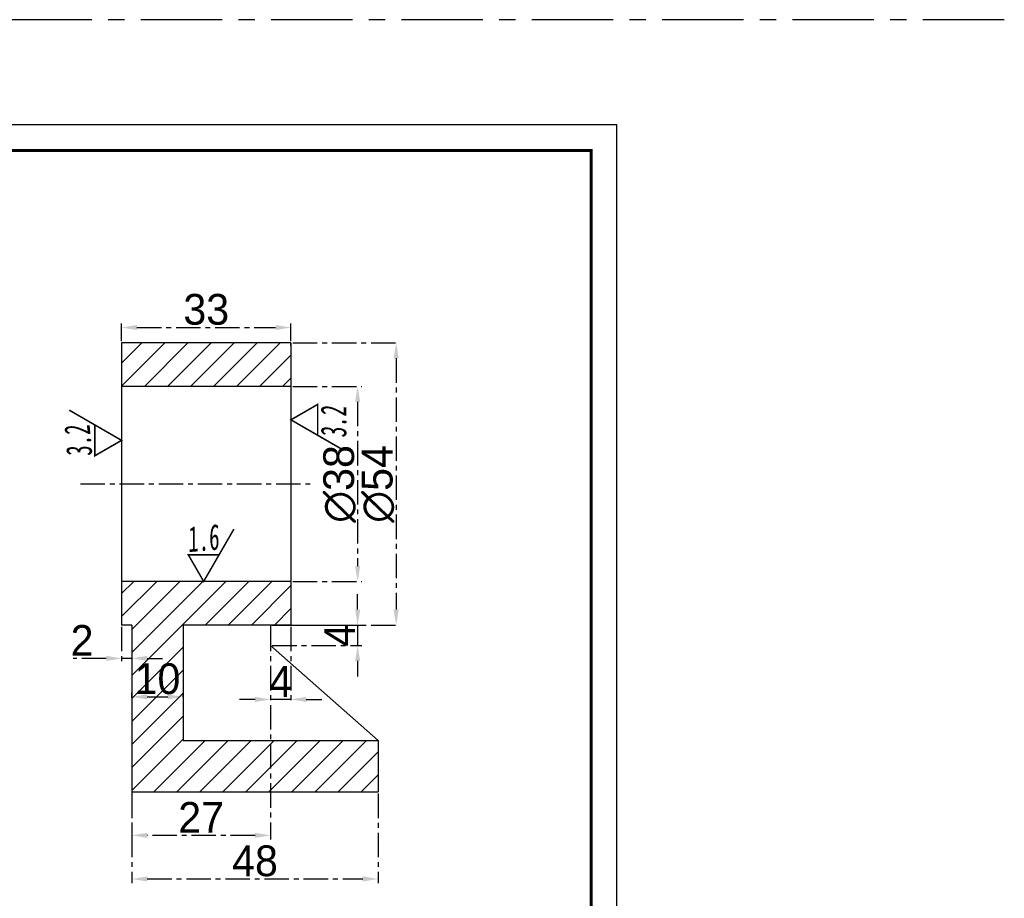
# Model space of a CAD drawing. Header units: millimetres. Extents: x -4100 to 463, y -95 to 2875.
# Tile 4 of 4: x -1818 to 100, y 1162 to 2875. Entities that reach past the tile are written whole.
import ezdxf

# ---------------------------------------------------------------- set-up
doc = ezdxf.new("R2010")
doc.units = ezdxf.units.MM
doc.header["$LTSCALE"] = 0.5
doc.linetypes.add('CENTER', pattern=[50.8, 31.75, -6.35, 6.35, -6.35])
doc.layers.add('中心线', color=1, linetype='CENTER', lineweight=25)
for name, color, linetype in [('图块', 6, 'Continuous'), ('实体', 7, 'Continuous'), ('标注', 5, 'Continuous')]:
    doc.layers.add(name, color=color, linetype=linetype)
doc.styles.add('TEXT', font='simfang.ttf', dxfattribs={"width": 0.7})
doc.dimstyles.get("Standard").update_dxf_attribs({"dimtxt": 7, "dimasz": 3, "dimexe": 0.8, "dimexo": 0.3625, "dimgap": 0.5, "dimtad": 1, "dimdec": 0, "dimzin": 0, "dimdsep": 46, "dimtxsty": 'Standard', "dimcen": 1.09, "dimclrd": 5, "dimclre": 5, "dimclrt": 5, "dimadec": 0, "dimazin": 0, "dimtfac": 1, "dimtdec": 0, "dimtmove": 0, "dimatfit": 3, "dimfxl": 0, "dimtolj": 1, "dimtzin": 0, "dimarcsym": 0})

# ---------------------------------------------------------------- blocks, each defined once
blk = doc.blocks.new('RA')
at = {"layer": '图块', "const_width": 0.3}
blk.add_lwpolyline([(5.89, 10.2), (0, 0), (-3, 5.2), (3, 5.2), (-3, 5.2)], dxfattribs=at)
at = {"layer": '图块', "style": 'TEXT', "oblique": 5, "width": 0.6}
blk.add_attdef('RA', (-3, 5.7), '', height=5, rotation=5, dxfattribs=at)
blk = doc.blocks.new('RA1')
at = {"layer": '图块', "const_width": 0.3}
blk.add_lwpolyline([(-5.89, -10.2), (0, 0), (3, -5.2), (-3, -5.2), (3, -5.2)], dxfattribs=at)
at = {"layer": '实体', "ltscale": 0.3, "style": 'TEXT', "oblique": 5, "width": 0.6}
blk.add_attdef('RA', (-3.5, -10.8), '', height=5, dxfattribs=at)
blk = doc.blocks.new('*D6')
at = {"color": 5, "linetype": 'ByBlock', "ltscale": 0.3}
for p, q in [((281.3625, 225.5), (294.8, 225.5)), ((294, 222.5), (294, 190.5)), ((281.3625, 187.5), (294.8, 187.5))]:
    blk.add_line(p, q, dxfattribs=at)
for points in [[(293.5, 222.5), (294.5, 222.5), (294, 225.5)], [(293.5, 190.5), (294.5, 190.5), (294, 187.5)]]:
    blk.add_solid(points, dxfattribs=at)
at = {"layer": 'DEFPOINTS', "color": 0, "linetype": 'ByBlock', "ltscale": 0.3}
for p in [(281, 225.5), (281, 187.5), (294, 187.5)]:
    blk.add_point(p, dxfattribs=at)
at = {"color": 5, "linetype": 'ByBlock', "ltscale": 0.3, "insert": (290.5, 206.5), "char_height": 6, "attachment_point": 5, "rotation": 90}
blk.add_mtext('\\A1;∅38', dxfattribs=at)
blk = doc.blocks.new('*D7')
at = {"color": 5, "linetype": 'ByBlock', "ltscale": 0.3}
for p, q in [((281.3625, 234), (302.3, 234)), ((301.5, 231), (301.5, 182)), ((281.3625, 179), (302.3, 179))]:
    blk.add_line(p, q, dxfattribs=at)
for points in [[(301, 231), (302, 231), (301.5, 234)], [(301, 182), (302, 182), (301.5, 179)]]:
    blk.add_solid(points, dxfattribs=at)
at = {"layer": 'DEFPOINTS', "color": 0, "linetype": 'ByBlock', "ltscale": 0.3}
for p in [(281, 234), (281, 179), (301.5, 179)]:
    blk.add_point(p, dxfattribs=at)
at = {"color": 5, "linetype": 'ByBlock', "ltscale": 0.3, "insert": (298, 206.5), "char_height": 6, "attachment_point": 5, "rotation": 90}
blk.add_mtext('\\A1;∅54', dxfattribs=at)
blk = doc.blocks.new('*D8')
at = {"color": 5, "linetype": 'ByBlock', "ltscale": 0.3}
for p, q in [((294, 182), (294, 185)), ((277.3625, 179), (294.8, 179)), ((294, 179), (294, 175)), ((277.3625, 175), (294.8, 175)), ((294, 172), (294, 169))]:
    blk.add_line(p, q, dxfattribs=at)
for points in [[(293.5, 182), (294.5, 182), (294, 179)], [(293.5, 172), (294.5, 172), (294, 175)]]:
    blk.add_solid(points, dxfattribs=at)
at = {"layer": 'DEFPOINTS', "color": 0, "linetype": 'ByBlock', "ltscale": 0.3}
for p in [(277, 179), (277, 175), (294, 175)]:
    blk.add_point(p, dxfattribs=at)
at = {"color": 5, "linetype": 'ByBlock', "ltscale": 0.3, "insert": (290.5, 177), "char_height": 6, "attachment_point": 5, "rotation": 90}
blk.add_mtext('\\A1;4', dxfattribs=at)
blk = doc.blocks.new('*D9')
at = {"color": 5, "linetype": 'ByBlock', "ltscale": 0.3}
for p, q in [((277, 178.6375), (277, 163.7)), ((281, 178.6375), (281, 163.7)), ((274, 164.5), (271, 164.5)), ((281, 164.5), (277, 164.5)), ((284, 164.5), (287, 164.5))]:
    blk.add_line(p, q, dxfattribs=at)
for points in [[(274, 165), (274, 164), (277, 164.5)], [(284, 165), (284, 164), (281, 164.5)]]:
    blk.add_solid(points, dxfattribs=at)
at = {"layer": 'DEFPOINTS', "color": 0, "linetype": 'ByBlock', "ltscale": 0.3}
for p in [(277, 179), (281, 179), (277, 164.5)]:
    blk.add_point(p, dxfattribs=at)
at = {"color": 5, "linetype": 'ByBlock', "ltscale": 0.3, "insert": (279, 168), "char_height": 6, "attachment_point": 5}
blk.add_mtext('\\A1;4', dxfattribs=at)
blk = doc.blocks.new('*D10')
at = {"color": 5, "linetype": 'ByBlock', "ltscale": 0.3}
for p, q in [((248, 234.3625), (248, 237.8)), ((251, 237), (278, 237)), ((281, 234.3625), (281, 237.8))]:
    blk.add_line(p, q, dxfattribs=at)
for points in [[(251, 237.5), (251, 236.5), (248, 237)], [(278, 237.5), (278, 236.5), (281, 237)]]:
    blk.add_solid(points, dxfattribs=at)
at = {"layer": 'DEFPOINTS', "color": 0, "linetype": 'ByBlock', "ltscale": 0.3}
for p in [(281, 237), (248, 234), (281, 234)]:
    blk.add_point(p, dxfattribs=at)
at = {"color": 5, "linetype": 'ByBlock', "ltscale": 0.3, "insert": (264.5, 240.5), "char_height": 6, "attachment_point": 5}
blk.add_mtext('\\A1;33', dxfattribs=at)
blk = doc.blocks.new('*D11')
at = {"color": 5, "linetype": 'ByBlock', "ltscale": 0.3}
for p, q in [((250, 164.8625), (250, 165.8)), ((253, 165), (257, 165)), ((260, 164.8625), (260, 165.8))]:
    blk.add_line(p, q, dxfattribs=at)
for points in [[(253, 165.5), (253, 164.5), (250, 165)], [(257, 165.5), (257, 164.5), (260, 165)]]:
    blk.add_solid(points, dxfattribs=at)
at = {"layer": 'DEFPOINTS', "color": 0, "linetype": 'ByBlock', "ltscale": 0.3}
for p in [(260, 165), (250, 164.5), (260, 164.5)]:
    blk.add_point(p, dxfattribs=at)
at = {"color": 5, "linetype": 'ByBlock', "ltscale": 0.3, "insert": (255, 168.5), "char_height": 6, "attachment_point": 5}
blk.add_mtext('\\A1;10', dxfattribs=at)
blk = doc.blocks.new('*D12')
at = {"color": 5, "linetype": 'ByBlock', "ltscale": 0.3}
for p, q in [((248, 178.6375), (248, 171.7)), ((250, 178.6375), (250, 171.7)), ((245, 172.5), (238.6, 172.5)), ((250, 172.5), (248, 172.5)), ((253, 172.5), (256, 172.5))]:
    blk.add_line(p, q, dxfattribs=at)
for points in [[(245, 173), (245, 172), (248, 172.5)], [(253, 173), (253, 172), (250, 172.5)]]:
    blk.add_solid(points, dxfattribs=at)
at = {"layer": 'DEFPOINTS', "color": 0, "linetype": 'ByBlock', "ltscale": 0.3}
for p in [(248, 179), (250, 179), (248, 172.5)]:
    blk.add_point(p, dxfattribs=at)
at = {"color": 5, "linetype": 'ByBlock', "ltscale": 0.3, "insert": (240.3, 176), "char_height": 6, "attachment_point": 5}
blk.add_mtext('\\A1;2', dxfattribs=at)
blk = doc.blocks.new('*D13')
at = {"color": 5, "linetype": 'ByBlock', "ltscale": 0.3}
for p, q in [((250, 178.6375), (250, 137.2)), ((277, 178.6375), (277, 137.2)), ((274, 138), (253, 138))]:
    blk.add_line(p, q, dxfattribs=at)
for points in [[(253, 138.5), (253, 137.5), (250, 138)], [(274, 138.5), (274, 137.5), (277, 138)]]:
    blk.add_solid(points, dxfattribs=at)
at = {"layer": 'DEFPOINTS', "color": 0, "linetype": 'ByBlock', "ltscale": 0.3}
for p in [(250, 179), (277, 179), (250, 138)]:
    blk.add_point(p, dxfattribs=at)
at = {"color": 5, "linetype": 'ByBlock', "ltscale": 0.3, "insert": (263.5, 141.5), "char_height": 6, "attachment_point": 5}
blk.add_mtext('\\A1;27', dxfattribs=at)
blk = doc.blocks.new('*D14')
at = {"color": 5, "linetype": 'ByBlock', "ltscale": 0.3}
for p, q in [((250, 146.1375), (250, 128.7)), ((298, 146.1375), (298, 128.7)), ((253, 129.5), (295, 129.5))]:
    blk.add_line(p, q, dxfattribs=at)
for points in [[(253, 130), (253, 129), (250, 129.5)], [(295, 130), (295, 129), (298, 129.5)]]:
    blk.add_solid(points, dxfattribs=at)
at = {"layer": 'DEFPOINTS', "color": 0, "linetype": 'ByBlock', "ltscale": 0.3}
for p in [(250, 146.5), (298, 146.5), (298, 129.5)]:
    blk.add_point(p, dxfattribs=at)
at = {"color": 5, "linetype": 'ByBlock', "ltscale": 0.3, "insert": (274, 133), "char_height": 6, "attachment_point": 5}
blk.add_mtext('\\A1;48', dxfattribs=at)
blk = doc.blocks.new('A4')
for p, q in [((297, 210), (0, 210)), ((297, 0), (297, 210))]:
    blk.add_line(p, q)
at = {"const_width": 0.6}
blk.add_lwpolyline([(25, 5), (292, 5), (292, 205), (25, 205)], close=True, dxfattribs=at)
at = {"style": 'TEXT', "oblique": 5, "width": 0.6}
for tag, p, height in [('TM', (167.5, 30.5), 12), ('BL', (240, 37), 7), ('TH', (265.5, 31), 12), ('JS', (240, 29), 7), ('SM', (171.5, 22.5), 6), ('RQ', (201, 22.5), 6), ('CL', (240, 21), 7)]:
    blk.add_attdef(tag, p, '', height=height, dxfattribs=at)
blk = doc.blocks.new('zhxz')
at = {"layer": '实体', "ltscale": 0.3}
h = blk.add_hatch(dxfattribs=at)
h.set_pattern_fill('ANSI31', color=256, style=0)
h.set_pattern_definition([(45, (-410, -9.5), (-2.245064, 2.245064), [])])
h.paths.add_polyline_path([(-129, 216), (-129, 224.5), (-162, 224.5), (-162, 216)])
h.paths.add_polyline_path([(-150, 169.5), (-129, 169.5), (-129, 170), (-129, 178), (-162, 178), (-162, 169.5), (-160, 169.5), (-160, 147), (-160, 137), (-112, 137), (-112, 147), (-150, 147)])
edge = h.paths.add_edge_path()
edge.add_line((-264.5, 147), (-271, 147))
edge.add_spline(control_points=[(-271, 147), (-273, 145.38), (-276.08, 142.88), (-270.12, 140.8), (-274.47, 137.17), (-273.5, 137)], knot_values=[0, 0, 0, 0, 5.327539, 8.208001, 12.015887, 12.015887, 12.015887, 12.015887], degree=3, periodic=0)
edge.add_line((-273.5, 137), (-264.5, 137))
edge.add_line((-264.5, 137), (-264.5, 147))
h.paths.add_polyline_path([(-241.5, 137), (-241.5, 147), (-252.5, 147), (-252.5, 137)])
h.paths.add_polyline_path([(-160, 163.5), (-150, 163.5), (-150, 154.5), (-160, 154.5)], flags=24)
h.paths.add_polyline_path([(-150.19, 182.5), (-143.84, 182.85), (-143.84, 190.01), (-150.19, 189.66)], flags=9)
blk.add_line((10, 287.5), (-410, 287.5))
at = {"layer": '中心线', "ltscale": 0.3}
blk.add_line((-170, 197), (-125, 197), dxfattribs=at)
at = {"layer": '实体', "ltscale": 0.3}
for p, q in [((-162, 224.5), (-162, 169.5)), ((-129, 224.5), (-162, 224.5)), ((-129, 224.5), (-129, 169.5)), ((-129, 224), (-129, 224.5)), ((-129, 216), (-162, 216)), ((-129, 178), (-162, 178)), ((-160, 169.5), (-162, 169.5)), ((-160, 169.5), (-160, 147)), ((-129, 169.5), (-150, 169.5)), ((-150, 169.5), (-150, 147)), ((-133, 169.5), (-133, 165.5)), ((-129, 170), (-129, 169.5)), ((-133, 165.5), (-112, 147)), ((-160, 147), (-160, 137)), ((-150, 147), (-112, 147)), ((-112, 147), (-112, 137)), ((-160, 137), (-112, 137))]:
    blk.add_line(p, q, dxfattribs=at)
at = {"layer": '图块', "ltscale": 0.3, "rotation": 90}
blk.add_blockref('RA1', (-129, 209.5), dxfattribs=at).add_auto_attribs({'RA': '3.2'})
at = {"layer": '实体', "ltscale": 0.3, "rotation": 90}
blk.add_blockref('RA', (-162, 205.5), dxfattribs=at).add_auto_attribs({'RA': '3.2'})
at = {"layer": '实体', "ltscale": 0.3}
blk.add_blockref('RA', (-146, 178), dxfattribs=at).add_auto_attribs({'RA': '1.6'})
at = {"layer": '标注', "ltscale": 0.3}
blk.add_blockref('A4', (-362.5, 57), dxfattribs=at)
at = {"layer": '图块', "ltscale": 0.3}
for base, p1, p2, picture, middle in [((-129, 227.5), (-162, 224.5), (-129, 224.5), '*D10', (-145.5, 231)), ((-162, 163), (-160, 169.5), (-162, 169.5), '*D12', (-169.7, 166.5)), ((-160, 128.5), (-133, 169.5), (-160, 169.5), '*D13', (-146.5, 132)), ((-133, 155), (-129, 169.5), (-133, 169.5), '*D9', (-131, 158.5)), ((-150, 155.5), (-160, 155), (-150, 155), '*D11', (-155, 159)), ((-112, 120), (-160, 137), (-112, 137), '*D14', (-136, 123.5))]:
    dim = blk.add_linear_dim(base=base, p1=p1, p2=p2, dimstyle='Standard', dxfattribs=at)
    dim.commit()
    dim.dimension.update_dxf_attribs({"geometry": picture, "text_midpoint": middle, "insert": (-410, -9.5)})
for base, p1, p2, text, picture, middle in [((-108.5, 169.5), (-129, 224.5), (-129, 169.5), '%%C54', '*D7', (-112, 197)), ((-116, 178), (-129, 216), (-129, 178), '%%C38', '*D6', (-119.5, 197))]:
    dim = blk.add_linear_dim(base=base, p1=p1, p2=p2, angle=90, text=text, dimstyle='Standard', dxfattribs=at)
    dim.commit()
    dim.dimension.update_dxf_attribs({"geometry": picture, "text_midpoint": middle, "insert": (-410, -9.5)})
dim = blk.add_linear_dim(base=(-116, 165.5), p1=(-133, 169.5), p2=(-133, 165.5), angle=90, dimstyle='Standard', dxfattribs=at)
dim.commit()
dim.dimension.update_dxf_attribs({"geometry": '*D8', "text_midpoint": (-119.5, 167.5), "insert": (-410, -9.5)})

msp = doc.modelspace()

# ---------------------------------------------------------------- block references
at = {"layer": '中心线', "xscale": 10, "yscale": 10, "zscale": 10}
msp.add_blockref('zhxz', (0, 0), dxfattribs=at)

doc.saveas('drawing.dxf')
